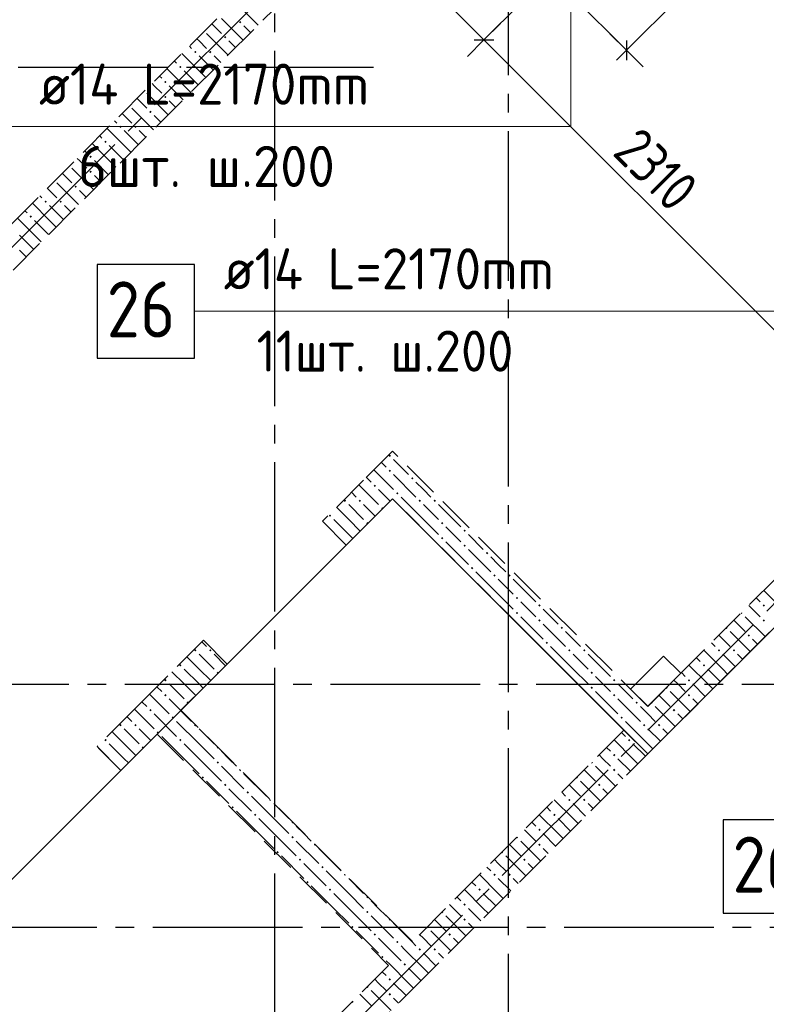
# Model space of a CAD drawing. Header units: millimetres. Extents: x 0 to 43617, y 0 to 59400.
# Tile 16 of 31: x 20462 to 24454, y 24120 to 29386. Entities that reach past the tile are written whole.
import ezdxf

# ---------------------------------------------------------------- set-up
doc = ezdxf.new("R2010")
doc.units = ezdxf.units.MM
doc.linetypes.add('______2', pattern=[270, 200, -70])
doc.linetypes.add('______5', pattern=[1100, 800, -100, 100, -100])
for name, color, linetype, lineweight in [('Standard', 7, 'Continuous', 25), ('ДОП Верх по У', 7, 'Continuous', 25), ('Оси', 40, '______5', 18), ('Позиционная метка номер позиции', 7, 'Continuous', 13)]:
    doc.layers.add(name, color=color, linetype=linetype, lineweight=lineweight)
doc.layers.add('ЖБ Перекрытие верхний уровень', color=7, linetype='Continuous', lineweight=25, true_color=0xe0e0ff)
doc.layers.add('ЖБ Стена верхний уровень', color=7, linetype='Continuous', lineweight=25, true_color=0x006e00)
doc.styles.add('GOST 2.304-81', font='txt')
doc.styles.add('ISOCPEUR', font='txt')

msp = doc.modelspace()

# ---------------------------------------------------------------- hatches: boundary and pattern name
at = {"layer": 'ЖБ Стена верхний уровень', "linetype": 'Continuous', "lineweight": 18, "transparency": 33554687}
for points in [[(21634.5, 29373.1), (21640.9, 29379.6), (21647.4, 29373.1), (21640.9, 29366.6)], [(21554.4, 29293.1), (21560.9, 29299.6), (21567.4, 29293.1), (21560.9, 29286.6)], [(21394.5, 29213.1), (21401, 29219.6), (21407.5, 29213.1), (21401, 29206.6)], [(21474.5, 29213.1), (21481, 29219.6), (21487.5, 29213.1), (21481, 29206.6)], [(21314.5, 29133.1), (21321, 29139.6), (21327.4, 29133.1), (21321, 29126.6)], [(21234.5, 29053.1), (21240.9, 29059.6), (21247.4, 29053.1), (21240.9, 29046.6)], [(21234.5, 28973.1), (21240.9, 28979.6), (21247.4, 28973.1), (21240.9, 28966.6)], [(21154.4, 28893.1), (21160.9, 28899.6), (21167.4, 28893.1), (21160.9, 28886.6)], [(20994.5, 28813.1), (21001, 28819.6), (21007.5, 28813.1), (21001, 28806.6)], [(21074.5, 28813.1), (21081, 28819.6), (21087.5, 28813.1), (21081, 28806.6)], [(20914.5, 28733.1), (20921, 28739.6), (20927.4, 28733.1), (20921, 28726.6)], [(20834.5, 28653.1), (20840.9, 28659.6), (20847.4, 28653.1), (20840.9, 28646.6)], [(20834.5, 28573.1), (20840.9, 28579.6), (20847.4, 28573.1), (20840.9, 28566.6)], [(20754.4, 28493.1), (20760.9, 28499.6), (20767.4, 28493.1), (20760.9, 28486.6)], [(20594.5, 28413.1), (20601, 28419.6), (20607.5, 28413.1), (20601, 28406.6)], [(20674.5, 28413.1), (20681, 28419.6), (20687.5, 28413.1), (20681, 28406.6)], [(20514.5, 28333.1), (20521, 28339.6), (20527.4, 28333.1), (20521, 28326.6)], [(22434.5, 27053.1), (22440.9, 27059.6), (22447.4, 27053.1), (22440.9, 27046.6)], [(22434.5, 26973.1), (22440.9, 26979.6), (22447.4, 26973.1), (22440.9, 26966.6)], [(22554.4, 26933.1), (22560.9, 26939.6), (22567.4, 26933.1), (22560.9, 26926.6)], [(22354.4, 26893.1), (22360.9, 26899.6), (22367.4, 26893.1), (22360.9, 26886.6)], [(22194.5, 26813.1), (22201, 26819.6), (22207.5, 26813.1), (22201, 26806.6)], [(22274.5, 26813.1), (22281, 26819.6), (22287.5, 26813.1), (22281, 26806.6)], [(22474.5, 26853.1), (22481, 26859.6), (22487.5, 26853.1), (22481, 26846.6)], [(22594.5, 26813.1), (22601, 26819.6), (22607.5, 26813.1), (22601, 26806.6)], [(22674.5, 26813.1), (22681, 26819.6), (22687.5, 26813.1), (22681, 26806.6)], [(22394.5, 26773.1), (22401, 26779.6), (22406.2, 26774.3), (22399.7, 26767.8)], [(22114.5, 26733.1), (22121, 26739.6), (22127.4, 26733.1), (22121, 26726.6)], [(22314.5, 26693.1), (22321, 26699.6), (22326.2, 26694.3), (22319.7, 26687.8)], [(22714.5, 26693.1), (22721, 26699.6), (22727.4, 26693.1), (22721, 26686.6)], [(22834.5, 26653.1), (22840.9, 26659.6), (22847.4, 26653.1), (22840.9, 26646.6)], [(22714.5, 26613.1), (22721, 26619.6), (22727.4, 26613.1), (22721, 26606.6)], [(22834.5, 26573.1), (22840.9, 26579.6), (22847.4, 26573.1), (22840.9, 26566.6)], [(22954.4, 26533.1), (22960.9, 26539.6), (22967.4, 26533.1), (22960.9, 26526.6)], [(22874.5, 26453.1), (22881, 26459.6), (22887.5, 26453.1), (22881, 26446.6)], [(22994.5, 26413.1), (23001, 26419.6), (23007.5, 26413.1), (23001, 26406.6)], [(23074.5, 26413.1), (23081, 26419.6), (23087.5, 26413.1), (23081, 26406.6)], [(23114.5, 26293.1), (23121, 26299.6), (23127.4, 26293.1), (23121, 26286.6)], [(23234.5, 26253.1), (23240.9, 26259.6), (23247.4, 26253.1), (23240.9, 26246.6)], [(24434.5, 26253.1), (24440.9, 26259.6), (24447.4, 26253.1), (24440.9, 26246.6)], [(23114.5, 26213.1), (23121, 26219.6), (23127.4, 26213.1), (23121, 26206.6)], [(23234.5, 26173.1), (23240.9, 26179.6), (23247.4, 26173.1), (23240.9, 26166.6)], [(24323.7, 26216.9), (24327.4, 26213.1), (24321, 26206.6), (24317.2, 26210.4)], [(24434.5, 26173.1), (24440.9, 26179.6), (24447.4, 26173.1), (24440.9, 26166.6)], [(23354.4, 26133.1), (23360.9, 26139.6), (23367.4, 26133.1), (23360.9, 26126.6)], [(24243.7, 26136.9), (24247.4, 26133.1), (24240.9, 26126.6), (24237.2, 26130.4)], [(24354.4, 26093.1), (24360.9, 26099.6), (24367.4, 26093.1), (24360.9, 26086.6)], [(21394.5, 26013.1), (21401, 26019.6), (21407.5, 26013.1), (21401, 26006.6)], [(21474.5, 26013.1), (21481, 26019.6), (21487.5, 26013.1), (21481, 26006.6)], [(23274.5, 26053.1), (23281, 26059.6), (23287.5, 26053.1), (23281, 26046.6)], [(23394.5, 26013.1), (23401, 26019.6), (23407.5, 26013.1), (23401, 26006.6)], [(23474.5, 26013.1), (23481, 26019.6), (23487.5, 26013.1), (23481, 26006.6)], [(24194.5, 26013.1), (24201, 26019.6), (24207.5, 26013.1), (24201, 26006.6)], [(24274.5, 26013.1), (24281, 26019.6), (24287.5, 26013.1), (24281, 26006.6)], [(21314.5, 25933.1), (21321, 25939.6), (21327.4, 25933.1), (21321, 25926.6)], [(24114.5, 25933.1), (24121, 25939.6), (24127.4, 25933.1), (24121, 25926.6)], [(21234.5, 25853.1), (21240.9, 25859.6), (21247.4, 25853.1), (21240.9, 25846.6)], [(21514.5, 25893.1), (21521, 25899.6), (21526.2, 25894.3), (21519.7, 25887.9)], [(23514.5, 25893.1), (23521, 25899.6), (23527.4, 25893.1), (23521, 25886.6)], [(23634.5, 25853.1), (23640.9, 25859.6), (23647.4, 25853.1), (23640.9, 25846.6)], [(24034.5, 25853.1), (24040.9, 25859.6), (24047.4, 25853.1), (24040.9, 25846.6)], [(23514.5, 25813.1), (23521, 25819.6), (23527.4, 25813.1), (23521, 25806.6)], [(23923.7, 25816.9), (23927.4, 25813.1), (23921, 25806.6), (23917.2, 25810.4)], [(21234.5, 25773.1), (21239, 25777.7), (21245.5, 25771.2), (21240.9, 25766.6)], [(21239, 25777.7), (21240.9, 25779.6), (21247.4, 25773.1), (21245.5, 25771.2)], [(23634.5, 25773.1), (23640.9, 25779.6), (23647.4, 25773.1), (23640.9, 25766.6)], [(24034.5, 25773.1), (24040.9, 25779.6), (24047.4, 25773.1), (24040.9, 25766.6)], [(21354.4, 25733.1), (21360.9, 25739.6), (21366.2, 25734.4), (21359.7, 25727.9)], [(23754.4, 25733.1), (23760.9, 25739.6), (23767.4, 25733.1), (23760.9, 25726.6)], [(23843.7, 25736.9), (23847.4, 25733.1), (23840.9, 25726.6), (23837.2, 25730.4)], [(21154.4, 25693.1), (21160.9, 25699.6), (21167.4, 25693.1), (21160.9, 25686.6)], [(21274.5, 25653.1), (21281, 25659.6), (21287.5, 25653.1), (21281, 25646.6)], [(23674.5, 25653.1), (23681, 25659.6), (23687.5, 25653.1), (23681, 25646.6)], [(23954.4, 25693.1), (23960.9, 25699.6), (23967.4, 25693.1), (23960.9, 25686.6)], [(21074.5, 25613.1), (21081, 25619.6), (21087.5, 25613.1), (21081, 25606.6)], [(21394.5, 25613.1), (21399, 25617.7), (21405.5, 25611.2), (21401, 25606.6)], [(23794.5, 25613.1), (23801, 25619.6), (23807.5, 25613.1), (23801, 25606.6)], [(23874.5, 25613.1), (23881, 25619.6), (23887.5, 25613.1), (23881, 25606.6)], [(21194.5, 25573.1), (21201, 25579.6), (21207.5, 25573.1), (21201, 25566.6)], [(20914.5, 25533.1), (20921, 25539.6), (20927.4, 25533.1), (20921, 25526.6)], [(21114.5, 25493.1), (21121, 25499.6), (21126.2, 25494.3), (21119.7, 25487.8)], [(21314.5, 25533.1), (21321, 25539.6), (21327.4, 25533.1), (21321, 25526.6)], [(21514.5, 25493.1), (21519, 25497.7), (21525.5, 25491.2), (21521, 25486.6)], [(23714.5, 25533.1), (23721, 25539.6), (23727.4, 25533.1), (23721, 25526.6)], [(23634.5, 25453.1), (23640.9, 25459.6), (23647.4, 25453.1), (23640.9, 25446.6)], [(21514.5, 25413.1), (21521, 25419.6), (21527.4, 25413.1), (21521, 25406.6)], [(23523.7, 25416.9), (23527.4, 25413.1), (23521, 25406.6), (23517.2, 25410.4)], [(21434.5, 25333.1), (21440.9, 25339.6), (21447.4, 25333.1), (21440.9, 25326.6)], [(21634.5, 25373.1), (21639, 25377.7), (21645.5, 25371.2), (21640.9, 25366.6)], [(23443.7, 25336.9), (23447.4, 25333.1), (23440.9, 25326.6), (23437.2, 25330.4)], [(23634.5, 25373.1), (23640.9, 25379.6), (23647.4, 25373.1), (23640.9, 25366.6)], [(21554.4, 25293.1), (21560.9, 25299.6), (21567.4, 25293.1), (21560.9, 25286.6)], [(23554.4, 25293.1), (23560.9, 25299.6), (23567.4, 25293.1), (23560.9, 25286.6)], [(21674.5, 25253.1), (21681, 25259.6), (21687.5, 25253.1), (21681, 25246.6)], [(21594.5, 25173.1), (21601, 25179.6), (21607.5, 25173.1), (21601, 25166.6)], [(21794.5, 25213.1), (21799, 25217.7), (21805.5, 25211.2), (21801, 25206.6)], [(23394.5, 25213.1), (23401, 25219.6), (23407.5, 25213.1), (23401, 25206.6)], [(23474.5, 25213.1), (23481, 25219.6), (23487.5, 25213.1), (23481, 25206.6)], [(21714.5, 25133.1), (21721, 25139.6), (21727.4, 25133.1), (21721, 25126.6)], [(23314.5, 25133.1), (23321, 25139.6), (23327.4, 25133.1), (23321, 25126.6)], [(21914.5, 25093.1), (21919, 25097.7), (21925.5, 25091.2), (21921, 25086.6)], [(21914.5, 25013.1), (21921, 25019.6), (21927.4, 25013.1), (21921, 25006.6)], [(23123.7, 25016.9), (23127.4, 25013.1), (23121, 25006.6), (23117.2, 25010.4)], [(23234.5, 25053.1), (23240.9, 25059.6), (23247.4, 25053.1), (23240.9, 25046.6)], [(22034.5, 24973.1), (22039, 24977.7), (22045.5, 24971.2), (22040.9, 24966.6)], [(23234.5, 24973.1), (23240.9, 24979.6), (23247.4, 24973.1), (23240.9, 24966.6)], [(21834.5, 24933.1), (21840.9, 24939.6), (21847.4, 24933.1), (21840.9, 24926.6)], [(23043.7, 24936.9), (23047.4, 24933.1), (23040.9, 24926.6), (23037.2, 24930.4)], [(21954.4, 24893.1), (21960.9, 24899.6), (21967.4, 24893.1), (21960.9, 24886.6)], [(22074.5, 24853.1), (22081, 24859.6), (22087.5, 24853.1), (22081, 24846.6)], [(23154.4, 24893.1), (23160.9, 24899.6), (23167.4, 24893.1), (23160.9, 24886.6)], [(22194.5, 24813.1), (22199, 24817.7), (22205.5, 24811.2), (22201, 24806.6)], [(22994.5, 24813.1), (23001, 24819.6), (23007.5, 24813.1), (23001, 24806.6)], [(23074.5, 24813.1), (23081, 24819.6), (23087.5, 24813.1), (23081, 24806.6)], [(21994.5, 24773.1), (22001, 24779.6), (22007.5, 24773.1), (22001, 24766.6)], [(22114.5, 24733.1), (22121, 24739.6), (22127.4, 24733.1), (22121, 24726.6)], [(22914.5, 24733.1), (22921, 24739.6), (22927.4, 24733.1), (22921, 24726.6)], [(22314.5, 24693.1), (22319, 24697.7), (22325.5, 24691.2), (22321, 24686.6)], [(22834.5, 24653.1), (22840.9, 24659.6), (22847.4, 24653.1), (22840.9, 24646.6)], [(22314.5, 24613.1), (22321, 24619.6), (22327.4, 24613.1), (22321, 24606.6)], [(22723.7, 24616.9), (22727.4, 24613.1), (22721, 24606.6), (22717.2, 24610.4)], [(22434.5, 24573.1), (22439, 24577.7), (22445.5, 24571.2), (22440.9, 24566.6)], [(22834.5, 24573.1), (22840.9, 24579.6), (22847.4, 24573.1), (22840.9, 24566.6)], [(22234.5, 24533.1), (22240.9, 24539.6), (22247.4, 24533.1), (22240.9, 24526.6)], [(22354.4, 24493.1), (22360.9, 24499.6), (22367.4, 24493.1), (22360.9, 24486.6)], [(22643.7, 24536.9), (22647.4, 24533.1), (22640.9, 24526.6), (22637.2, 24530.4)], [(22754.4, 24493.1), (22760.9, 24499.6), (22767.4, 24493.1), (22760.9, 24486.6)], [(22474.5, 24453.1), (22481, 24459.6), (22487.5, 24453.1), (22481, 24446.6)], [(22594.5, 24413.1), (22601, 24419.6), (22607.5, 24413.1), (22601, 24406.6)], [(22674.5, 24413.1), (22681, 24419.6), (22687.5, 24413.1), (22681, 24406.6)], [(22394.5, 24373.1), (22401, 24379.6), (22407.5, 24373.1), (22401, 24366.6)], [(22514.5, 24333.1), (22521, 24339.6), (22527.4, 24333.1), (22521, 24326.6)], [(22434.5, 24253.1), (22440.9, 24259.6), (22447.4, 24253.1), (22440.9, 24246.6)], [(22323.7, 24216.9), (22327.4, 24213.1), (22321, 24206.6), (22317.2, 24210.4)], [(22434.5, 24173.1), (22440.9, 24179.6), (22447.4, 24173.1), (22440.9, 24166.6)], [(22243.7, 24136.9), (22247.4, 24133.1), (22240.9, 24126.6), (22237.2, 24130.4)]]:
    msp.add_hatch(color=7, dxfattribs=at).paths.add_polyline_path(points, flags=16)
h = msp.add_hatch(color=7, dxfattribs=at)
h.paths.add_polyline_path([(21003.8, 25616.8), (20997.7, 25609.9), (21001, 25606.6), (21007.5, 25613.1)])
h.paths.add_polyline_path([(20994.5, 25613.1), (21001, 25619.6), (21003.8, 25616.8), (20997.7, 25609.9)], flags=16)

# ---------------------------------------------------------------- linework, layer by layer
at = {"layer": 'Standard', "color": 7, "linetype": 'Continuous', "lineweight": 13, "transparency": 33554687}
for p, q in [((22237.5, 29985.6), (22944.6, 29278.5)), ((24370.7, 29886.8), (23706.7, 29222.8)), ((22944.6, 29278.5), (24578.1, 27645.1)), ((23706.7, 29222.8), (23653.7, 29169.8))]:
    msp.add_line(p, q, dxfattribs=at)
at = {"layer": 'Standard', "color": 251, "linetype": 'Continuous', "lineweight": -3, "true_color": 0x656565, "transparency": 33554687}
for p, q in [((23706.7, 29222.8), (23304.9, 29624.7)), ((22944.6, 29278.5), (23033, 29366.9)), ((23706.7, 29222.8), (23618.4, 29311.2)), ((22944.6, 29278.5), (22856.2, 29190.1)), ((23706.7, 29222.8), (23795.1, 29134.5))]:
    msp.add_line(p, q, dxfattribs=at)
at = {"layer": 'Standard', "color": 7, "linetype": 'Continuous', "lineweight": 25, "transparency": 33554687}
for p, q in [((22891.6, 29278.5), (22997.7, 29278.5)), ((23706.7, 29275.9), (23706.7, 29169.8)), ((22455.7, 26823.8), (19316.1, 23684.3)), ((23820.4, 25459.1), (22455.7, 26823.8)), ((24778.5, 26417.2), (23820.4, 25459.1)), ((23905.2, 25982.4), (23728.5, 25805.6)), ((23997.2, 25890.4), (23905.2, 25982.4)), ((23820.4, 25713.7), (23997.2, 25890.4)), ((23728.5, 25805.6), (23820.4, 25713.7))]:
    msp.add_line(p, q, dxfattribs=at)
at = {"layer": 'Standard', "color": 251, "linetype": 'Continuous', "lineweight": -3, "true_color": 0x656565, "transparency": 33554687}
msp.add_lwpolyline([(22944.6, 29278.5), (22956.7, 29290.5), (22956.7, 29290.5), (22956.7, 29290.5), (22956.7, 29290.5), (22956.7, 29290.5), (22956.7, 29290.5), (22956.7, 29290.5), (22956.7, 29290.5), (22956.7, 29290.5), (22956.7, 29290.5), (23297.8, 29631.7)], dxfattribs=at)
at = {"layer": 'ДОП Верх по У', "color": 7, "linetype": 'Continuous', "lineweight": 13, "transparency": 33554687}
for p, q in [((20544.9, 28814.3), (22608.9, 28814.3)), ((21532.7, 27826.5), (23596.7, 27826.5))]:
    msp.add_line(p, q, dxfattribs=at)
at = {"layer": 'ДОП Верх по У', "color": 7, "linetype": 'Continuous', "lineweight": 25, "transparency": 33554687}
for points in [[(20876.7, 27576.5), (21396.7, 27576.5), (21396.7, 28076.5), (20876.7, 28076.5), (20876.7, 27576.5)], [(24223.4, 24606.7), (24743.4, 24606.7), (24743.4, 25106.7), (24223.4, 25106.7), (24223.4, 24606.7)]]:
    msp.add_lwpolyline(points, dxfattribs=at)
at = {"layer": 'ЖБ Перекрытие верхний уровень', "color": 7, "linetype": 'Continuous', "lineweight": 18, "transparency": 33554687}
for p, q in [((22455.7, 26823.8), (19316.1, 23684.2)), ((23693.1, 25586.4), (22455.7, 26823.8)), ((24778.5, 26417.2), (23820.4, 25459.1)), ((23905.2, 25982.3), (23728.5, 25805.6)), ((23997.2, 25890.4), (23905.2, 25982.3)), ((23820.4, 25713.6), (23997.2, 25890.4)), ((23728.5, 25805.6), (23820.4, 25713.6)), ((23820.4, 25459.1), (23693.1, 25586.4))]:
    msp.add_line(p, q, dxfattribs=at)
at = {"layer": 'ЖБ Стена верхний уровень', "color": 251, "linetype": '______2', "lineweight": 13, "true_color": 0x656565, "transparency": 33554687}
for p, q in [((23615.3, 31490.7), (17435.2, 25310.6)), ((17562.5, 25183.3), (23742.6, 31363.4)), ((26606.4, 28499.6), (23820.4, 25713.6)), ((23947.7, 25586.4), (26733.7, 28372.4)), ((22455.7, 27078.4), (22300.1, 26922.8)), ((23820.4, 25713.6), (22455.7, 27078.4)), ((22300.1, 26922.8), (22080.9, 26703.6)), ((22208.2, 26576.3), (22455.7, 26823.8)), ((22455.7, 26823.8), (23693.1, 25586.4)), ((22208.2, 26576.3), (22080.9, 26703.6)), ((21444.5, 26067.2), (21197, 25819.7)), ((21444.5, 26067.2), (21571.8, 25939.9)), ((21324.3, 25692.4), (21571.8, 25939.9)), ((21197, 25819.7), (21069.8, 25692.4)), ((21069.8, 25692.4), (20875.3, 25498)), ((22561.7, 24455), (21324.3, 25692.4)), ((21002.6, 25370.7), (21197, 25565.1)), ((21197, 25565.1), (22434.5, 24327.7)), ((23693.1, 25586.4), (22561.7, 24455)), ((23820.4, 25459.1), (23947.7, 25586.4)), ((21002.6, 25370.7), (20875.3, 25498)), ((22561.7, 24200.4), (23820.4, 25459.1)), ((22434.5, 24327.7), (20553.6, 22446.8)), ((21918.3, 23557), (22561.7, 24200.4))]:
    msp.add_line(p, q, dxfattribs=at)
at = {"layer": 'ЖБ Стена верхний уровень', "color": 9, "linetype": 'Continuous', "lineweight": 18, "true_color": 0xc7c7c7, "transparency": 33554687}
for p, q in [((21540.9, 29393.1), (21656.6, 29277.4)), ((21660.9, 29433.1), (21736.6, 29357.4)), ((21489.4, 29364.7), (21540.9, 29313.1)), ((21660.9, 29353.1), (21696.6, 29317.4)), ((21421, 29273.1), (21409.4, 29284.7)), ((21460.9, 29313.1), (21576.6, 29197.4)), ((21369.4, 29244.7), (21381, 29233.1)), ((21460.9, 29233.1), (21421, 29273.1)), ((21581, 29273.1), (21616.6, 29237.4)), ((21421, 29113.1), (21329.4, 29204.7)), ((21421, 29193.1), (21496.6, 29117.4)), ((21501, 29193.1), (21536.6, 29157.4)), ((21340.9, 29033.1), (21249.4, 29124.7)), ((21289.4, 29164.7), (21301, 29153.1)), ((21209.4, 29084.7), (21221, 29073.1)), ((21340.9, 29113.1), (21416.6, 29037.4)), ((21421, 29113.1), (21456.6, 29077.4)), ((21181, 29033.1), (21169.4, 29044.7)), ((21221, 28993.1), (21181, 29033.1)), ((21260.9, 29033.1), (21336.6, 28957.4)), ((21340.9, 29033.1), (21376.6, 28997.4)), ((21140.9, 28993.1), (21256.6, 28877.4)), ((21089.4, 28964.7), (21140.9, 28913.1)), ((21260.9, 28953.1), (21296.6, 28917.4)), ((21021, 28873.1), (21009.4, 28884.7)), ((21060.9, 28833.1), (21021, 28873.1)), ((21060.9, 28913.1), (21176.6, 28797.4)), ((21181, 28873.1), (21216.6, 28837.4)), ((20969.4, 28844.7), (20981, 28833.1)), ((20889.4, 28764.7), (20901, 28753.1)), ((21021, 28713.1), (20929.4, 28804.7)), ((21021, 28793.1), (21096.6, 28717.4)), ((21101, 28793.1), (21136.6, 28757.4)), ((20940.9, 28633.1), (20849.4, 28724.7)), ((20940.9, 28713.1), (21016.6, 28637.4)), ((21021, 28713.1), (21056.6, 28677.4)), ((20809.4, 28684.7), (20821, 28673.1)), ((20781, 28633.1), (20769.4, 28644.7)), ((20821, 28593.1), (20781, 28633.1)), ((20860.9, 28633.1), (20936.6, 28557.4)), ((20940.9, 28633.1), (20976.6, 28597.4)), ((20689.4, 28564.7), (20740.9, 28513.1)), ((20740.9, 28593.1), (20856.6, 28477.4)), ((20860.9, 28553.1), (20896.6, 28517.4)), ((20660.9, 28513.1), (20776.6, 28397.4)), ((20569.4, 28444.7), (20581, 28433.1)), ((20621, 28473.1), (20609.4, 28484.7)), ((20660.9, 28433.1), (20621, 28473.1)), ((20781, 28473.1), (20816.6, 28437.4)), ((20621, 28313.1), (20529.4, 28404.7)), ((20621, 28393.1), (20696.6, 28317.4)), ((20701, 28393.1), (20736.6, 28357.4)), ((20489.4, 28364.7), (20501, 28353.1)), ((20540.9, 28233.1), (20449.4, 28324.7)), ((20540.9, 28313.1), (20616.6, 28237.4)), ((20621, 28313.1), (20656.6, 28277.4)), ((20460.9, 28233.1), (20536.6, 28157.4)), ((20540.9, 28233.1), (20576.6, 28197.4)), ((20460.9, 28153.1), (20496.6, 28117.4)), ((22421, 26993.1), (22395.7, 27018.4)), ((22460.9, 27033.1), (22540.9, 26953.1)), ((22355.7, 26978.4), (22460.9, 26873.1)), ((22315.7, 26938.4), (22340.9, 26913.1)), ((22460.9, 26953.1), (22581, 26833.1)), ((22621, 26873.1), (22581, 26913.1)), ((22275.7, 26898.4), (22381, 26793.1)), ((22381, 26873.1), (22385.8, 26868.3)), ((22385.8, 26868.3), (22443, 26811.1)), ((22660.9, 26833.1), (22621, 26873.1)), ((22260.9, 26833.1), (22235.7, 26858.4)), ((22621, 26713.1), (22501, 26833.1)), ((22221, 26713.1), (22155.7, 26778.4)), ((22221, 26793.1), (22301, 26713.1)), ((22301, 26793.1), (22363, 26731.1)), ((22621, 26793.1), (22701, 26713.1)), ((22701, 26793.1), (22821, 26673.1)), ((22140.9, 26713.1), (22221, 26633.1)), ((22221, 26713.1), (22283, 26651.1)), ((22621, 26713.1), (22701, 26633.1)), ((22781, 26633.1), (22740.9, 26673.1)), ((22221, 26633.1), (22243, 26611.1)), ((22821, 26593.1), (22781, 26633.1)), ((22860.9, 26633.1), (22940.9, 26553.1)), ((22740.9, 26593.1), (22860.9, 26473.1)), ((22860.9, 26553.1), (22981, 26433.1)), ((23021, 26473.1), (22981, 26513.1)), ((23060.9, 26433.1), (23021, 26473.1)), ((23021, 26313.1), (22901, 26433.1)), ((23021, 26393.1), (23101, 26313.1)), ((23101, 26393.1), (23221, 26273.1)), ((24540.9, 26233.1), (24440.4, 26333.7)), ((23021, 26313.1), (23101, 26233.1)), ((24400.4, 26293.7), (24421, 26273.1)), ((23181, 26233.1), (23140.9, 26273.1)), ((23221, 26193.1), (23181, 26233.1)), ((23260.9, 26233.1), (23340.9, 26153.1)), ((24381, 26233.1), (24360.4, 26253.7)), ((24421, 26193.1), (24381, 26233.1)), ((23140.9, 26193.1), (23260.9, 26073.1)), ((24340.9, 26193.1), (24447.7, 26086.4)), ((23260.9, 26153.1), (23381, 26033.1)), ((24280.4, 26173.7), (24340.9, 26113.1)), ((23421, 26073.1), (23381, 26113.1)), ((23460.9, 26033.1), (23421, 26073.1)), ((24221, 26073.1), (24200.4, 26093.7)), ((24260.9, 26033.1), (24221, 26073.1)), ((24260.9, 26113.1), (24367.7, 26006.4)), ((24381, 26073.1), (24407.7, 26046.4)), ((21460.9, 26033.1), (21435.7, 26058.4)), ((23421, 25913.1), (23301, 26033.1)), ((24160.4, 26053.7), (24181, 26033.1)), ((21421, 25913.1), (21355.7, 25978.4)), ((21421, 25993.1), (21501, 25913.1)), ((23421, 25993.1), (23501, 25913.1)), ((23501, 25993.1), (23621, 25873.1)), ((24080.4, 25973.7), (24101, 25953.1)), ((24221, 25913.1), (24120.4, 26013.7)), ((24221, 25993.1), (24287.7, 25926.4)), ((24301, 25993.1), (24327.7, 25966.4)), ((21340.9, 25913.1), (21421, 25833.1)), ((23421, 25913.1), (23501, 25833.1)), ((24140.9, 25833.1), (24040.4, 25933.7)), ((24140.9, 25913.1), (24207.7, 25846.4)), ((24221, 25913.1), (24247.7, 25886.4)), ((21340.9, 25833.1), (21275.7, 25898.4)), ((23581, 25833.1), (23540.9, 25873.1)), ((24000.4, 25893.7), (24021, 25873.1)), ((21221, 25793.1), (21195.7, 25818.4)), ((21260.9, 25833.1), (21340.9, 25753.1)), ((23621, 25793.1), (23581, 25833.1)), ((23660.9, 25833.1), (23740.9, 25753.1)), ((23981, 25833.1), (23960.4, 25853.7)), ((24021, 25793.1), (23981, 25833.1)), ((24060.9, 25833.1), (24127.7, 25766.4)), ((24140.9, 25833.1), (24167.7, 25806.4)), ((21155.7, 25778.4), (21260.9, 25673.1)), ((23540.9, 25793.1), (23660.9, 25673.1)), ((23880.4, 25773.7), (23940.9, 25713.1)), ((23940.9, 25793.1), (24047.7, 25686.4)), ((21115.7, 25738.4), (21140.9, 25713.1)), ((21260.9, 25753.1), (21381, 25633.1)), ((23660.9, 25753.1), (23781, 25633.1)), ((23821, 25673.1), (23781, 25713.1)), ((23860.9, 25713.1), (23967.7, 25606.4)), ((24060.9, 25753.1), (24087.7, 25726.4)), ((21075.7, 25698.4), (21181, 25593.1)), ((21181, 25673.1), (21301, 25553.1)), ((23860.9, 25633.1), (23821, 25673.1)), ((23981, 25673.1), (24007.7, 25646.4)), ((21421, 25513.1), (21301, 25633.1)), ((23821, 25513.1), (23701, 25633.1)), ((21021, 25593.1), (21101, 25513.1)), ((21101, 25593.1), (21163, 25531.1)), ((21340.9, 25433.1), (21221, 25553.1)), ((21421, 25593.1), (21501, 25513.1)), ((23680.4, 25573.7), (23701, 25553.1)), ((23821, 25593.1), (23887.7, 25526.4)), ((23901, 25593.1), (23927.7, 25566.4)), ((20940.9, 25513.1), (21021, 25433.1)), ((21021, 25513.1), (21083, 25451.1)), ((21340.9, 25513.1), (21421, 25433.1)), ((21421, 25513.1), (21501, 25433.1)), ((23600.4, 25493.7), (23621, 25473.1)), ((23740.9, 25433.1), (23640.4, 25533.7)), ((23740.9, 25513.1), (23807.7, 25446.4)), ((23821, 25513.1), (23847.7, 25486.4)), ((21581, 25433.1), (21540.9, 25473.1)), ((23581, 25433.1), (23560.4, 25453.7)), ((20940.9, 25433.1), (21003, 25371.1)), ((21021, 25433.1), (21043, 25411.1)), ((21340.9, 25433.1), (21421, 25353.1)), ((21421, 25433.1), (21540.9, 25313.1)), ((21540.9, 25393.1), (21660.9, 25273.1)), ((21621, 25393.1), (21581, 25433.1)), ((23540.9, 25393.1), (23647.7, 25286.4)), ((23621, 25393.1), (23581, 25433.1)), ((23660.9, 25433.1), (23727.7, 25366.4)), ((23740.9, 25433.1), (23767.7, 25406.4)), ((21660.9, 25353.1), (21781, 25233.1)), ((23480.4, 25373.7), (23540.9, 25313.1)), ((23660.9, 25353.1), (23687.7, 25326.4)), ((21460.9, 25313.1), (21581, 25193.1)), ((23421, 25273.1), (23400.4, 25293.7)), ((23460.9, 25313.1), (23567.7, 25206.4)), ((21581, 25273.1), (21701, 25153.1)), ((21821, 25113.1), (21701, 25233.1)), ((23360.4, 25253.7), (23381, 25233.1)), ((23460.9, 25233.1), (23421, 25273.1)), ((23581, 25273.1), (23607.7, 25246.4)), ((21821, 25193.1), (21901, 25113.1)), ((23421, 25113.1), (23320.4, 25213.7)), ((23421, 25193.1), (23487.7, 25126.4)), ((23501, 25193.1), (23527.7, 25166.4)), ((21740.9, 25033.1), (21621, 25153.1)), ((23340.9, 25033.1), (23240.4, 25133.7)), ((23280.4, 25173.7), (23301, 25153.1)), ((21740.9, 25113.1), (21821, 25033.1)), ((21821, 25113.1), (21901, 25033.1)), ((21981, 25033.1), (21940.9, 25073.1)), ((23200.4, 25093.7), (23221, 25073.1)), ((23340.9, 25113.1), (23407.7, 25046.4)), ((23421, 25113.1), (23447.7, 25086.4)), ((21740.9, 25033.1), (21821, 24953.1)), ((21821, 25033.1), (21940.9, 24913.1)), ((22021, 24993.1), (21981, 25033.1)), ((23181, 25033.1), (23160.4, 25053.7)), ((23221, 24993.1), (23181, 25033.1)), ((23260.9, 25033.1), (23327.7, 24966.4)), ((23340.9, 25033.1), (23367.7, 25006.4)), ((21940.9, 24993.1), (22060.9, 24873.1)), ((23080.4, 24973.7), (23140.9, 24913.1)), ((23140.9, 24993.1), (23247.7, 24886.4)), ((21860.9, 24913.1), (21981, 24793.1)), ((22060.9, 24953.1), (22181, 24833.1)), ((23060.9, 24913.1), (23167.7, 24806.4)), ((23260.9, 24953.1), (23287.7, 24926.4)), ((21981, 24873.1), (22101, 24753.1)), ((23021, 24873.1), (23000.4, 24893.7)), ((23060.9, 24833.1), (23021, 24873.1)), ((23181, 24873.1), (23207.7, 24846.4)), ((22221, 24713.1), (22101, 24833.1)), ((23021, 24713.1), (22920.4, 24813.7)), ((22960.4, 24853.7), (22981, 24833.1)), ((22221, 24793.1), (22301, 24713.1)), ((22880.4, 24773.7), (22901, 24753.1)), ((23021, 24793.1), (23087.7, 24726.4)), ((23101, 24793.1), (23127.7, 24766.4)), ((22140.9, 24633.1), (22021, 24753.1)), ((22140.9, 24713.1), (22221, 24633.1)), ((22221, 24713.1), (22301, 24633.1)), ((22940.9, 24633.1), (22840.4, 24733.7)), ((22940.9, 24713.1), (23007.7, 24646.4)), ((23021, 24713.1), (23047.7, 24686.4)), ((22381, 24633.1), (22340.9, 24673.1)), ((22781, 24633.1), (22760.4, 24653.7)), ((22800.4, 24693.7), (22821, 24673.1)), ((22140.9, 24633.1), (22221, 24553.1)), ((22221, 24633.1), (22340.9, 24513.1)), ((22421, 24593.1), (22381, 24633.1)), ((22821, 24593.1), (22781, 24633.1)), ((22860.9, 24633.1), (22927.7, 24566.4)), ((22940.9, 24633.1), (22967.7, 24606.4)), ((22340.9, 24593.1), (22460.9, 24473.1)), ((22460.9, 24553.1), (22560.4, 24453.7)), ((22680.4, 24573.7), (22740.9, 24513.1)), ((22740.9, 24593.1), (22847.7, 24486.4)), ((22860.9, 24553.1), (22887.7, 24526.4)), ((22260.9, 24513.1), (22381, 24393.1)), ((22621, 24473.1), (22600.4, 24493.7)), ((22660.9, 24513.1), (22767.7, 24406.4)), ((22381, 24473.1), (22480.4, 24373.7)), ((22560.4, 24453.7), (22581, 24433.1)), ((22660.9, 24433.1), (22621, 24473.1)), ((22781, 24473.1), (22807.7, 24446.4)), ((22520.4, 24413.7), (22501, 24433.1)), ((22621, 24313.1), (22520.4, 24413.7)), ((22621, 24393.1), (22687.7, 24326.4)), ((22701, 24393.1), (22727.7, 24366.4)), ((22440.4, 24333.7), (22421, 24353.1)), ((22540.9, 24233.1), (22440.4, 24333.7)), ((22480.4, 24373.7), (22501, 24353.1)), ((22400.4, 24293.7), (22421, 24273.1)), ((22540.9, 24313.1), (22607.7, 24246.4)), ((22621, 24313.1), (22647.7, 24286.4)), ((22381, 24233.1), (22360.4, 24253.7)), ((22421, 24193.1), (22381, 24233.1)), ((22460.9, 24233.1), (22527.7, 24166.4)), ((22540.9, 24233.1), (22567.7, 24206.4)), ((22340.9, 24193.1), (22447.7, 24086.4)), ((22280.4, 24173.7), (22340.9, 24113.1)), ((22460.9, 24153.1), (22487.7, 24126.4))]:
    msp.add_line(p, q, dxfattribs=at)
for points in [[(21501, 25993.1), (21563, 25931.1), (21563, 25931.1), (21563, 25931.1)], [(21421, 25913.1), (21483, 25851.1), (21483, 25851.1), (21483, 25851.1)], [(21340.9, 25833.1), (21403, 25771.1), (21403, 25771.1), (21403, 25771.1)], [(21421, 25833.1), (21443, 25811.1), (21443, 25811.1), (21443, 25811.1)], [(21060.9, 25633.1), (21038, 25656.1), (21038, 25656.1), (21035.7, 25658.4)], [(21021, 25513.1), (20963.4, 25570.7), (20963.4, 25570.7), (20955.7, 25578.4)], [(20940.9, 25433.1), (20888.8, 25485.2), (20888.8, 25485.2), (20875.7, 25498.4)]]:
    msp.add_lwpolyline(points, dxfattribs=at)
at = {"layer": 'Оси', "color": 8, "linetype": '______5', "lineweight": -3, "transparency": 33554687}
for p, q in [((21824, 57820), (21824, 7100)), ((23074, 50790), (23074, 7100)), ((9515.6, 17263.7), (28171.9, 35920)), ((12153.1, 13919.1), (31163, 32929)), ((22354, 29130), (3600, 29130)), ((29524, 25830), (3600, 25830)), ((34074, 24530), (3600, 24530)), ((34074, 24530), (3600, 24530))]:
    msp.add_line(p, q, dxfattribs=at)
at = {"layer": 'Позиционная метка номер позиции', "color": 7, "linetype": 'Continuous', "lineweight": 13, "transparency": 33554687}
msp.add_line((26173.7, 27826.5), (21396.7, 27826.5), dxfattribs=at)
msp.add_lwpolyline([(23408.9, 30591.3), (23408.9, 28814.3), (20408.9, 28814.3)], dxfattribs=at)

# ---------------------------------------------------------------- texts
at = {"layer": 'Standard', "color": 7, "linetype": 'Continuous', "lineweight": 25, "transparency": 33554687, "insert": (23625.3, 28668.6), "char_height": 220, "width": 610.162, "attachment_point": 7, "rotation": 315, "style": 'GOST 2.304-81'}
msp.add_mtext('2310', dxfattribs=at)
at = {"layer": 'ДОП Верх по У', "color": 7, "linetype": 'Continuous', "lineweight": 13, "transparency": 33554687, "attachment_point": 7, "style": 'ISOCPEUR'}
for s, insert, char_height, width in [('\\W0.94;ø14 L=2170mm ', (20564.9, 28931.6), 220, 2126.488), ('\\W0.97;6шт. ш.200 ', (20773.9, 28491.6), 220, 1712.318), ('\\W0.94;ø14 L=2170mm ', (21552.7, 27943.8), 220, 2126.501), ('\\W0.87;26', (20926.7, 27686.5), 300, 550.811), ('\\W0.93;11шт. ш.200 ', (21728.7, 27503.8), 220, 1773.339), ('\\W0.87;26', (24273.4, 24716.7), 300, 550.811)]:
    msp.add_mtext(s, dxfattribs=dict(at, insert=insert, char_height=char_height, width=width))

doc.saveas('drawing.dxf')
